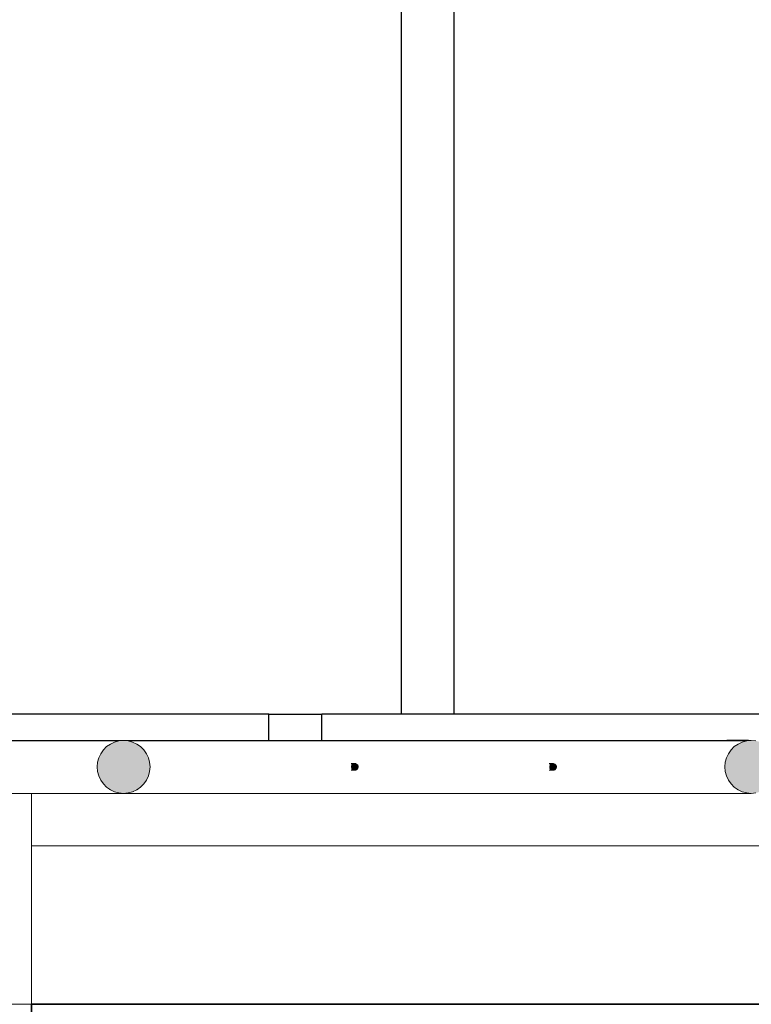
# Model space of a CAD drawing. Header units: millimetres. Extents: x -8078 to 241103, y -4319 to 602442.
# Tile 64 of 148: x 37901 to 38455, y 297044 to 297789. Entities that reach past the tile are written whole.
import ezdxf

# ---------------------------------------------------------------- set-up
doc = ezdxf.new("R2010")
doc.units = ezdxf.units.MM
doc.header["$MEASUREMENT"] = 0
doc.set_wipeout_variables(frame=1)
doc.linetypes.add('Wipeout_Contour', pattern=[1000, 0, -1000])
for name, color, linetype in [('#podkład', 252, 'Continuous'), ('- A - ocieplenie', 7, 'Continuous'), ('Konstrukcja - Stropy', 7, 'Continuous')]:
    doc.layers.add(name, color=color, linetype=linetype)

# ---------------------------------------------------------------- blocks, each defined once
blk = doc.blocks.new('qqe433333')
at = {"color": 252, "linetype": 'Wipeout_Contour', "lineweight": 0, "ltscale": 1875116.039601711}
blk.add_wipeout([(-800.89, 683189.1), (-800.89, 684389.1), (-1162.6, 684389.1), (-1162.6, 683189.1)], dxfattribs=at)
at = {"color": 252, "linetype": 'Wipeout_Contour', "lineweight": 0, "ltscale": 1875453.533210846}
blk.add_wipeout([(-1240.66, 683151.6), (-1241.09, 683151.57), (-1238.25, 683151.57), (-1237.82, 683151.6)], dxfattribs=at)
at = {"color": 252, "linetype": 'Wipeout_Contour', "lineweight": 0, "ltscale": 1874873.689561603}
blk.add_wipeout([(-1091.09, 683151.57), (-1088.25, 683151.57), (-1087.82, 683151.6), (-1090.66, 683151.6)], dxfattribs=at)
at = {"color": 252, "linetype": 'Wipeout_Contour', "lineweight": 0, "ltscale": 1876675.031358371}
blk.add_wipeout([(-1482.6, 682969.49), (-1482.6, 683129.1), (-1682.6, 683129.1), (-1682.6, 682969.49)], dxfattribs=at).dxf.layer = 'Konstrukcja - Stropy'
at = {"color": 252, "linetype": 'Wipeout_Contour', "lineweight": 0, "ltscale": 1874953.685618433}
blk.add_wipeout([(-802.6, 682969.49), (-802.6, 683089.49), (-1482.6, 683089.49), (-1482.6, 682969.49)], dxfattribs=at).dxf.layer = '- A - ocieplenie'
at = {"color": 252, "linetype": 'Wipeout_Contour', "lineweight": 0, "ltscale": 1874873.41315544}
blk.add_wipeout([(-1262.92, 683169.1), (-901.21, 683169.1), (-901.21, 683189.1), (-1262.92, 683189.1)], dxfattribs=at)
at = {"color": 252, "linetype": 'Wipeout_Contour', "lineweight": 0, "ltscale": 1875455.108311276}
blk.add_wipeout([(-1241.52, 683151.45), (-1238.68, 683151.45), (-1238.25, 683151.57), (-1241.09, 683151.57)], dxfattribs=at)
at = {"color": 252, "linetype": 'Wipeout_Contour', "lineweight": 0, "ltscale": 1874875.264395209}
blk.add_wipeout([(-1091.52, 683151.45), (-1088.68, 683151.45), (-1088.25, 683151.57), (-1091.09, 683151.57)], dxfattribs=at)
at = {"layer": '- A - ocieplenie', "color": 252, "linetype": 'Continuous', "lineweight": 20, "ltscale": 100}
blk.add_line((-1482.6, 683089.49), (-802.6, 683089.49), dxfattribs=at)
at = {"layer": '- A - ocieplenie', "color": 252, "linetype": 'Continuous', "lineweight": 35, "ltscale": 100}
for q in [(-1482.6, 682769.49), (-802.6, 682969.49)]:
    blk.add_line((-1482.6, 682969.49), q, dxfattribs=at)
at = {"layer": 'Konstrukcja - Stropy', "color": 252, "linetype": 'Continuous', "lineweight": 13, "ltscale": 100}
blk.add_line((-1682.6, 682969.49), (-1482.6, 682969.49), dxfattribs=at)
at = {"color": 252, "linetype": 'Wipeout_Contour', "lineweight": 0, "ltscale": 1876858.275896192}
blk.add_wipeout([(-1662.6, 683189.1), (-1202.6, 683189.1), (-1202.6, 684389.1), (-1662.6, 684389.1)], dxfattribs=at)
at = {"color": 252, "linetype": 'Wipeout_Contour', "lineweight": 0, "ltscale": 1874317.746065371}
blk.add_wipeout([(-944.2, 683168.8), (-941.29, 683168.8), (-937.82, 683169.1), (-940.74, 683169.1)], dxfattribs=at)
at = {"color": 252, "linetype": 'Wipeout_Contour', "lineweight": 0, "ltscale": 1875456.532539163}
blk.add_wipeout([(-1241.91, 683151.27), (-1239.07, 683151.27), (-1238.68, 683151.45), (-1241.52, 683151.45)], dxfattribs=at)
at = {"color": 252, "linetype": 'Wipeout_Contour', "lineweight": 0, "ltscale": 1874876.688541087}
blk.add_wipeout([(-1091.91, 683151.27), (-1089.07, 683151.27), (-1088.68, 683151.45), (-1091.52, 683151.45)], dxfattribs=at)
at = {"color": 252, "linetype": 'Wipeout_Contour', "lineweight": 0, "ltscale": 1875892.173534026}
blk.add_wipeout([(-1202.6, 683189.1), (-1162.6, 683189.1), (-1162.6, 684389.1), (-1202.6, 684389.1)], dxfattribs=at)
at = {"color": 252, "linetype": 'Wipeout_Contour', "lineweight": 0, "ltscale": 1876616.260045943}
blk.add_wipeout([(-1302.92, 683169.1), (-1302.92, 683189.1), (-1762.92, 683189.1), (-1762.92, 683169.1)], dxfattribs=at)
at = {"color": 252, "linetype": 'Wipeout_Contour', "lineweight": 0, "ltscale": 1874330.318355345}
blk.add_wipeout([(-947.56, 683167.9), (-944.66, 683167.9), (-941.29, 683168.8), (-944.2, 683168.8)], dxfattribs=at)
at = {"color": 252, "linetype": 'Wipeout_Contour', "lineweight": 0, "ltscale": 1875457.762614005}
blk.add_wipeout([(-1242.27, 683151.02), (-1239.43, 683151.02), (-1239.07, 683151.27), (-1241.91, 683151.27)], dxfattribs=at)
at = {"color": 252, "linetype": 'Wipeout_Contour', "lineweight": 0, "ltscale": 1874877.918515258}
blk.add_wipeout([(-1092.27, 683151.02), (-1089.43, 683151.02), (-1089.07, 683151.27), (-1091.91, 683151.27)], dxfattribs=at)
at = {"color": 252, "linetype": 'Continuous', "lineweight": 25, "ltscale": 100}
for p, q in [((-1202.6, 683189.1), (-1202.6, 684389.1)), ((-1162.6, 683189.1), (-1162.6, 684389.1))]:
    blk.add_line(p, q, dxfattribs=at)
at = {"color": 252, "linetype": 'Wipeout_Contour', "lineweight": 0, "ltscale": 1875649.819361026}
blk.add_wipeout([(-1302.92, 683189.1), (-1302.92, 683169.1), (-1262.92, 683169.1), (-1262.92, 683189.1)], dxfattribs=at)
at = {"color": 252, "linetype": 'Wipeout_Contour', "lineweight": 0, "ltscale": 1876153.904538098}
blk.add_wipeout([(-1419.2, 683168.8), (-1416.29, 683168.8), (-1412.82, 683169.1), (-1415.74, 683169.1)], dxfattribs=at)
at = {"color": 252, "linetype": 'Wipeout_Contour', "lineweight": 0, "ltscale": 1874341.684751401}
blk.add_wipeout([(-950.7, 683166.42), (-947.82, 683166.42), (-944.66, 683167.9), (-947.56, 683167.9)], dxfattribs=at)
at = {"color": 252, "linetype": 'Wipeout_Contour', "lineweight": 0, "ltscale": 1875458.761147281}
blk.add_wipeout([(-1242.27, 683151.02), (-1242.58, 683150.71), (-1239.74, 683150.71), (-1239.43, 683151.02)], dxfattribs=at)
at = {"color": 252, "linetype": 'Wipeout_Contour', "lineweight": 0, "ltscale": 1874878.916931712}
blk.add_wipeout([(-1092.58, 683150.71), (-1089.74, 683150.71), (-1089.43, 683151.02), (-1092.27, 683151.02)], dxfattribs=at)
at = {"color": 252, "linetype": 'Continuous', "lineweight": 25, "ltscale": 100}
for p, q in [((-1302.92, 683189.1), (-1762.92, 683189.1)), ((-1302.92, 683189.1), (-1262.92, 683189.1)), ((-901.21, 683189.1), (-1262.92, 683189.1))]:
    blk.add_line(p, q, dxfattribs=at)
at = {"color": 252, "linetype": 'Wipeout_Contour', "lineweight": 0, "ltscale": 1876166.478356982}
blk.add_wipeout([(-1419.66, 683167.9), (-1416.29, 683168.8), (-1419.2, 683168.8), (-1422.56, 683167.9)], dxfattribs=at)
at = {"color": 252, "linetype": 'Wipeout_Contour', "lineweight": 0, "ltscale": 1874351.499899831}
blk.add_wipeout([(-953.55, 683164.42), (-950.68, 683164.42), (-947.82, 683166.42), (-950.7, 683166.42)], dxfattribs=at)
at = {"color": 252, "linetype": 'Wipeout_Contour', "lineweight": 0, "ltscale": 1875459.497793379}
blk.add_wipeout([(-1242.83, 683150.35), (-1239.99, 683150.35), (-1239.74, 683150.71), (-1242.58, 683150.71)], dxfattribs=at)
at = {"color": 252, "linetype": 'Wipeout_Contour', "lineweight": 0, "ltscale": 1874879.653448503}
blk.add_wipeout([(-1092.83, 683150.35), (-1089.99, 683150.35), (-1089.74, 683150.71), (-1092.58, 683150.71)], dxfattribs=at)
at = {"color": 252, "linetype": 'Wipeout_Contour', "lineweight": 0, "ltscale": 1876177.846814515}
blk.add_wipeout([(-1425.7, 683166.42), (-1422.82, 683166.42), (-1419.66, 683167.9), (-1422.56, 683167.9)], dxfattribs=at)
at = {"color": 252, "linetype": 'Wipeout_Contour', "lineweight": 0, "ltscale": 1874359.465596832}
blk.add_wipeout([(-956, 683161.96), (-953.14, 683161.96), (-950.68, 683164.42), (-953.55, 683164.42)], dxfattribs=at)
at = {"color": 252, "linetype": 'Wipeout_Contour', "lineweight": 0, "ltscale": 1875459.95017032}
blk.add_wipeout([(-1243.01, 683149.96), (-1240.17, 683149.96), (-1239.99, 683150.35), (-1242.83, 683150.35)], dxfattribs=at)
at = {"color": 252, "linetype": 'Wipeout_Contour', "lineweight": 0, "ltscale": 1874880.105687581}
blk.add_wipeout([(-1093.01, 683149.96), (-1090.17, 683149.96), (-1089.99, 683150.35), (-1092.83, 683150.35)], dxfattribs=at)
at = {"color": 252, "linetype": 'Wipeout_Contour', "lineweight": 0, "ltscale": 1876187.664517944}
blk.add_wipeout([(-1428.55, 683164.42), (-1425.68, 683164.42), (-1422.82, 683166.42), (-1425.7, 683166.42)], dxfattribs=at)
at = {"color": 252, "linetype": 'Wipeout_Contour', "lineweight": 0, "ltscale": 1874365.339814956}
blk.add_wipeout([(-957.99, 683159.1), (-955.14, 683159.1), (-953.14, 683161.96), (-956, 683161.96)], dxfattribs=at)
at = {"color": 252, "linetype": 'Wipeout_Contour', "lineweight": 0, "ltscale": 1875460.104532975}
blk.add_wipeout([(-1243.12, 683149.54), (-1240.28, 683149.54), (-1240.17, 683149.96), (-1243.01, 683149.96)], dxfattribs=at)
at = {"color": 252, "linetype": 'Wipeout_Contour', "lineweight": 0, "ltscale": 1874880.259908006}
blk.add_wipeout([(-1093.12, 683149.54), (-1090.28, 683149.54), (-1090.17, 683149.96), (-1093.01, 683149.96)], dxfattribs=at)
at = {"color": 252, "linetype": 'Wipeout_Contour', "lineweight": 0, "ltscale": 1876195.633177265}
blk.add_wipeout([(-1431, 683161.96), (-1428.14, 683161.96), (-1425.68, 683164.42), (-1428.55, 683164.42)], dxfattribs=at)
at = {"color": 252, "linetype": 'Wipeout_Contour', "lineweight": 0, "ltscale": 1874368.944051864}
blk.add_wipeout([(-959.46, 683155.94), (-956.61, 683155.94), (-955.14, 683159.1), (-957.99, 683159.1)], dxfattribs=at)
at = {"color": 252, "linetype": 'Wipeout_Contour', "lineweight": 0, "ltscale": 1875459.956191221}
blk.add_wipeout([(-1243.16, 683149.1), (-1240.32, 683149.1), (-1240.28, 683149.54), (-1243.12, 683149.54)], dxfattribs=at)
at = {"color": 252, "linetype": 'Wipeout_Contour', "lineweight": 0, "ltscale": 1874880.111423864}
blk.add_wipeout([(-1093.12, 683149.54), (-1093.16, 683149.1), (-1090.32, 683149.1), (-1090.28, 683149.54)], dxfattribs=at)
at = {"color": 252, "linetype": 'Wipeout_Contour', "lineweight": 0, "ltscale": 1876201.510662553}
blk.add_wipeout([(-1432.99, 683159.1), (-1430.14, 683159.1), (-1428.14, 683161.96), (-1431, 683161.96)], dxfattribs=at)
at = {"color": 252, "linetype": 'Wipeout_Contour', "lineweight": 0, "ltscale": 1874370.168768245}
blk.add_wipeout([(-960.36, 683152.58), (-957.52, 683152.58), (-956.61, 683155.94), (-959.46, 683155.94)], dxfattribs=at)
at = {"color": 252, "linetype": 'Wipeout_Contour', "lineweight": 0, "ltscale": 1875459.509988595}
blk.add_wipeout([(-1243.12, 683148.67), (-1240.28, 683148.67), (-1240.32, 683149.1), (-1243.16, 683149.1)], dxfattribs=at)
at = {"color": 252, "linetype": 'Wipeout_Contour', "lineweight": 0, "ltscale": 1874879.665062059}
blk.add_wipeout([(-1090.28, 683148.67), (-1090.32, 683149.1), (-1093.16, 683149.1), (-1093.12, 683148.67)], dxfattribs=at)
at = {"color": 252, "linetype": 'Wipeout_Contour', "lineweight": 0, "ltscale": 1876205.11839667}
blk.add_wipeout([(-1434.46, 683155.94), (-1431.61, 683155.94), (-1430.14, 683159.1), (-1432.99, 683159.1)], dxfattribs=at)
at = {"color": 252, "linetype": 'Wipeout_Contour', "lineweight": 0, "ltscale": 1874368.976681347}
blk.add_wipeout([(-960.36, 683152.58), (-960.66, 683149.1), (-957.82, 683149.1), (-957.52, 683152.58)], dxfattribs=at)
at = {"color": 252, "linetype": 'Wipeout_Contour', "lineweight": 0, "ltscale": 1875458.779435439}
blk.add_wipeout([(-1243.01, 683148.25), (-1240.17, 683148.25), (-1240.28, 683148.67), (-1243.12, 683148.67)], dxfattribs=at)
at = {"color": 252, "linetype": 'Wipeout_Contour', "lineweight": 0, "ltscale": 1874878.934400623}
blk.add_wipeout([(-1093.01, 683148.25), (-1090.17, 683148.25), (-1090.28, 683148.67), (-1093.12, 683148.67)], dxfattribs=at)
at = {"color": 252, "linetype": 'Wipeout_Contour', "lineweight": 0, "ltscale": 1876206.346716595}
blk.add_wipeout([(-1435.36, 683152.58), (-1432.52, 683152.58), (-1431.61, 683155.94), (-1434.46, 683155.94)], dxfattribs=at)
at = {"color": 252, "linetype": 'Wipeout_Contour', "lineweight": 0, "ltscale": 1875457.78640016}
blk.add_wipeout([(-1242.83, 683147.85), (-1239.99, 683147.85), (-1240.17, 683148.25), (-1243.01, 683148.25)], dxfattribs=at)
at = {"color": 252, "linetype": 'Wipeout_Contour', "lineweight": 0, "ltscale": 1874877.94124722}
blk.add_wipeout([(-1093.01, 683148.25), (-1092.83, 683147.85), (-1089.99, 683147.85), (-1090.17, 683148.25)], dxfattribs=at)
at = {"color": 252, "linetype": 'Wipeout_Contour', "lineweight": 0, "ltscale": 1874365.404749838}
blk.add_wipeout([(-960.36, 683145.63), (-957.52, 683145.63), (-957.82, 683149.1), (-960.66, 683149.1)], dxfattribs=at)
at = {"color": 252, "linetype": 'Wipeout_Contour', "lineweight": 0, "ltscale": 1876205.158217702}
blk.add_wipeout([(-1435.66, 683149.1), (-1432.82, 683149.1), (-1432.52, 683152.58), (-1435.36, 683152.58)], dxfattribs=at)
at = {"color": 252, "linetype": 'Wipeout_Contour', "lineweight": 0, "ltscale": 1875456.561124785}
blk.add_wipeout([(-1242.58, 683147.5), (-1239.74, 683147.5), (-1239.99, 683147.85), (-1242.83, 683147.85)], dxfattribs=at)
at = {"color": 252, "linetype": 'Wipeout_Contour', "lineweight": 0, "ltscale": 1874876.715871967}
blk.add_wipeout([(-1089.74, 683147.5), (-1089.99, 683147.85), (-1092.83, 683147.85), (-1092.58, 683147.5)], dxfattribs=at)
at = {"color": 252, "linetype": 'Wipeout_Contour', "lineweight": 0, "ltscale": 1874359.561550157}
blk.add_wipeout([(-959.46, 683142.26), (-956.61, 683142.26), (-957.52, 683145.63), (-960.36, 683145.63)], dxfattribs=at)
at = {"color": 252, "linetype": 'Wipeout_Contour', "lineweight": 0, "ltscale": 1876201.589803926}
blk.add_wipeout([(-1435.36, 683145.63), (-1432.52, 683145.63), (-1432.82, 683149.1), (-1435.66, 683149.1)], dxfattribs=at)
at = {"color": 252, "linetype": 'Wipeout_Contour', "lineweight": 0, "ltscale": 1875455.140843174}
blk.add_wipeout([(-1242.58, 683147.5), (-1242.27, 683147.19), (-1239.43, 683147.19), (-1239.74, 683147.5)], dxfattribs=at)
at = {"color": 252, "linetype": 'Wipeout_Contour', "lineweight": 0, "ltscale": 1874875.295507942}
blk.add_wipeout([(-1092.58, 683147.5), (-1092.27, 683147.19), (-1089.43, 683147.19), (-1089.74, 683147.5)], dxfattribs=at)
at = {"color": 252, "linetype": 'Wipeout_Contour', "lineweight": 0, "ltscale": 1874351.623790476}
blk.add_wipeout([(-959.46, 683142.26), (-957.99, 683139.1), (-955.14, 683139.1), (-956.61, 683142.26)], dxfattribs=at)
at = {"color": 252, "linetype": 'Wipeout_Contour', "lineweight": 0, "ltscale": 1876195.74988223}
blk.add_wipeout([(-1434.46, 683142.26), (-1431.61, 683142.26), (-1432.52, 683145.63), (-1435.36, 683145.63)], dxfattribs=at)
at = {"color": 252, "linetype": 'Wipeout_Contour', "lineweight": 0, "ltscale": 1875453.568625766}
blk.add_wipeout([(-1242.27, 683147.19), (-1241.91, 683146.94), (-1239.07, 683146.94), (-1239.43, 683147.19)], dxfattribs=at)
at = {"color": 252, "linetype": 'Wipeout_Contour', "lineweight": 0, "ltscale": 1874873.723233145}
blk.add_wipeout([(-1091.91, 683146.94), (-1089.07, 683146.94), (-1089.43, 683147.19), (-1092.27, 683147.19)], dxfattribs=at)
at = {"color": 252, "linetype": 'Wipeout_Contour', "lineweight": 0, "ltscale": 1874341.832713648}
blk.add_wipeout([(-956, 683136.25), (-953.14, 683136.25), (-955.14, 683139.1), (-957.99, 683139.1)], dxfattribs=at)
at = {"color": 252, "linetype": 'Wipeout_Contour', "lineweight": 0, "ltscale": 1876187.815082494}
blk.add_wipeout([(-1432.99, 683139.1), (-1430.14, 683139.1), (-1431.61, 683142.26), (-1434.46, 683142.26)], dxfattribs=at)
at = {"color": 252, "linetype": 'Wipeout_Contour', "lineweight": 0, "ltscale": 1875451.892316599}
blk.add_wipeout([(-1241.52, 683146.75), (-1238.68, 683146.75), (-1239.07, 683146.94), (-1241.91, 683146.94)], dxfattribs=at)
at = {"color": 252, "linetype": 'Wipeout_Contour', "lineweight": 0, "ltscale": 1874872.046883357}
blk.add_wipeout([(-1091.52, 683146.75), (-1088.68, 683146.75), (-1089.07, 683146.94), (-1091.91, 683146.94)], dxfattribs=at)
at = {"color": 252, "linetype": 'Wipeout_Contour', "lineweight": 0, "ltscale": 1874330.485844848}
blk.add_wipeout([(-953.55, 683133.78), (-950.68, 683133.78), (-953.14, 683136.25), (-956, 683136.25)], dxfattribs=at)
at = {"color": 252, "linetype": 'Wipeout_Contour', "lineweight": 0, "ltscale": 1875450.162818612}
blk.add_wipeout([(-1241.09, 683146.64), (-1238.25, 683146.64), (-1238.68, 683146.75), (-1241.52, 683146.75)], dxfattribs=at)
at = {"color": 252, "linetype": 'Wipeout_Contour', "lineweight": 0, "ltscale": 1874870.317372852}
blk.add_wipeout([(-1091.09, 683146.64), (-1088.25, 683146.64), (-1088.68, 683146.75), (-1091.52, 683146.75)], dxfattribs=at)
at = {"color": 252, "linetype": 'Wipeout_Contour', "lineweight": 0, "ltscale": 1876178.026568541}
blk.add_wipeout([(-1431, 683136.25), (-1428.14, 683136.25), (-1430.14, 683139.1), (-1432.99, 683139.1)], dxfattribs=at)
at = {"color": 252, "linetype": 'Wipeout_Contour', "lineweight": 0, "ltscale": 1874317.927946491}
blk.add_wipeout([(-950.7, 683131.78), (-947.82, 683131.78), (-950.68, 683133.78), (-953.55, 683133.78)], dxfattribs=at)
at = {"color": 252, "linetype": 'Wipeout_Contour', "lineweight": 0, "ltscale": 1875448.432689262}
blk.add_wipeout([(-1241.09, 683146.64), (-1240.66, 683146.6), (-1237.82, 683146.6), (-1238.25, 683146.64)], dxfattribs=at)
at = {"color": 252, "linetype": 'Wipeout_Contour', "lineweight": 0, "ltscale": 1874868.587255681}
blk.add_wipeout([(-1091.09, 683146.64), (-1090.66, 683146.6), (-1087.82, 683146.6), (-1088.25, 683146.64)], dxfattribs=at)
at = {"color": 252, "linetype": 'Wipeout_Contour', "lineweight": 0, "ltscale": 1876166.681778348}
blk.add_wipeout([(-1428.55, 683133.78), (-1425.68, 683133.78), (-1428.14, 683136.25), (-1431, 683136.25)], dxfattribs=at)
at = {"color": 252, "linetype": 'Wipeout_Contour', "lineweight": 0, "ltscale": 1874304.540594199}
blk.add_wipeout([(-947.56, 683130.31), (-944.66, 683130.31), (-947.82, 683131.78), (-950.7, 683131.78)], dxfattribs=at)
at = {"linetype": 'Continuous', "lineweight": 0}
for points in [[(-1237.82, 683146.6), (-1237.39, 683146.64), (-1236.96, 683146.75), (-1236.57, 683146.94), (-1236.21, 683147.19), (-1235.9, 683147.5), (-1235.65, 683147.85), (-1235.47, 683148.25), (-1235.36, 683148.67), (-1235.32, 683149.1), (-1235.36, 683149.54), (-1235.47, 683149.96), (-1235.65, 683150.35), (-1235.9, 683150.71), (-1236.21, 683151.02), (-1236.57, 683151.27), (-1236.96, 683151.45), (-1237.39, 683151.57), (-1237.82, 683151.6), (-1238.25, 683151.57), (-1238.68, 683151.45), (-1239.07, 683151.27), (-1239.43, 683151.02), (-1239.74, 683150.71), (-1239.99, 683150.35), (-1240.17, 683149.96), (-1240.28, 683149.54), (-1240.32, 683149.1), (-1240.28, 683148.67), (-1240.17, 683148.25), (-1239.99, 683147.85), (-1239.74, 683147.5), (-1239.43, 683147.19), (-1239.07, 683146.94), (-1238.68, 683146.75), (-1238.25, 683146.64)], [(-1087.82, 683146.6), (-1087.39, 683146.64), (-1086.96, 683146.75), (-1086.57, 683146.94), (-1086.21, 683147.19), (-1085.9, 683147.5), (-1085.65, 683147.85), (-1085.47, 683148.25), (-1085.36, 683148.67), (-1085.32, 683149.1), (-1085.36, 683149.54), (-1085.47, 683149.96), (-1085.65, 683150.35), (-1085.9, 683150.71), (-1086.21, 683151.02), (-1086.57, 683151.27), (-1086.96, 683151.45), (-1087.39, 683151.57), (-1087.82, 683151.6), (-1088.25, 683151.57), (-1088.68, 683151.45), (-1089.07, 683151.27), (-1089.43, 683151.02), (-1089.74, 683150.71), (-1089.99, 683150.35), (-1090.17, 683149.96), (-1090.28, 683149.54), (-1090.32, 683149.1), (-1090.28, 683148.67), (-1090.17, 683148.25), (-1089.99, 683147.85), (-1089.74, 683147.5), (-1089.43, 683147.19), (-1089.07, 683146.94), (-1088.68, 683146.75), (-1088.25, 683146.64)]]:
    blk.add_hatch(color=252, dxfattribs=at).paths.add_polyline_path(points)
at = {"color": 252, "linetype": 'Wipeout_Contour', "lineweight": 0, "ltscale": 1876154.125420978}
blk.add_wipeout([(-1425.7, 683131.78), (-1422.82, 683131.78), (-1425.68, 683133.78), (-1428.55, 683133.78)], dxfattribs=at)
at = {"color": 252, "linetype": 'Wipeout_Contour', "lineweight": 0, "ltscale": 1874290.73054946}
blk.add_wipeout([(-944.2, 683129.41), (-941.29, 683129.41), (-944.66, 683130.31), (-947.56, 683130.31)], dxfattribs=at)
at = {"color": 252, "linetype": 'Wipeout_Contour', "lineweight": 0, "ltscale": 1876140.739015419}
blk.add_wipeout([(-1422.56, 683130.31), (-1419.66, 683130.31), (-1422.82, 683131.78), (-1425.7, 683131.78)], dxfattribs=at)
at = {"color": 252, "linetype": 'Wipeout_Contour', "lineweight": 0, "ltscale": 1874276.917426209}
blk.add_wipeout([(-940.74, 683129.1), (-937.82, 683129.1), (-941.29, 683129.41), (-944.2, 683129.41)], dxfattribs=at)
at = {"linetype": 'Continuous', "lineweight": 0}
blk.add_hatch(color=252, dxfattribs=at).paths.add_polyline_path([(-937.82, 683129.1), (-934.35, 683129.41), (-930.98, 683130.31), (-927.82, 683131.78), (-924.96, 683133.78), (-922.5, 683136.25), (-920.5, 683139.1), (-919.03, 683142.26), (-918.12, 683145.63), (-917.82, 683149.1), (-918.12, 683152.58), (-919.03, 683155.94), (-920.5, 683159.1), (-922.5, 683161.96), (-924.96, 683164.42), (-927.82, 683166.42), (-930.98, 683167.9), (-934.35, 683168.8), (-937.82, 683169.1), (-941.29, 683168.8), (-944.66, 683167.9), (-947.82, 683166.42), (-950.68, 683164.42), (-953.14, 683161.96), (-955.14, 683159.1), (-956.61, 683155.94), (-957.52, 683152.58), (-957.82, 683149.1), (-957.52, 683145.63), (-956.61, 683142.26), (-955.14, 683139.1), (-953.14, 683136.25), (-950.68, 683133.78), (-947.82, 683131.78), (-944.66, 683130.31), (-941.29, 683129.41)])
at = {"color": 252, "linetype": 'Wipeout_Contour', "lineweight": 0, "ltscale": 1876126.92929626}
blk.add_wipeout([(-1422.56, 683130.31), (-1419.2, 683129.41), (-1416.29, 683129.41), (-1419.66, 683130.31)], dxfattribs=at)
at = {"color": 252, "linetype": 'Wipeout_Contour', "lineweight": 0, "ltscale": 1874017.745970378}
blk.add_wipeout([(-790.73, 683168.8), (-790.74, 683169.1), (-937.82, 683169.1), (-934.35, 683168.8)], dxfattribs=at)
at = {"color": 252, "linetype": 'Wipeout_Contour', "lineweight": 0, "ltscale": 1876113.115856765}
blk.add_wipeout([(-1415.74, 683129.1), (-1412.82, 683129.1), (-1416.29, 683129.41), (-1419.2, 683129.41)], dxfattribs=at)
at = {"linetype": 'Continuous', "lineweight": 0}
blk.add_hatch(color=252, dxfattribs=at).paths.add_polyline_path([(-1412.82, 683129.1), (-1409.35, 683129.41), (-1405.98, 683130.31), (-1402.82, 683131.78), (-1399.96, 683133.78), (-1397.5, 683136.25), (-1395.5, 683139.1), (-1394.03, 683142.26), (-1393.12, 683145.63), (-1392.82, 683149.1), (-1393.12, 683152.58), (-1394.03, 683155.94), (-1395.5, 683159.1), (-1397.5, 683161.96), (-1399.96, 683164.42), (-1402.82, 683166.42), (-1405.98, 683167.9), (-1409.35, 683168.8), (-1412.82, 683169.1), (-1416.29, 683168.8), (-1419.66, 683167.9), (-1422.82, 683166.42), (-1425.68, 683164.42), (-1428.14, 683161.96), (-1430.14, 683159.1), (-1431.61, 683155.94), (-1432.52, 683152.58), (-1432.82, 683149.1), (-1432.52, 683145.63), (-1431.61, 683142.26), (-1430.14, 683139.1), (-1428.14, 683136.25), (-1425.68, 683133.78), (-1422.82, 683131.78), (-1419.66, 683130.31), (-1416.29, 683129.41)])
at = {"color": 252, "linetype": 'Wipeout_Contour', "lineweight": 0, "ltscale": 1875188.300963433}
blk.add_wipeout([(-1409.35, 683129.41), (-1412.82, 683129.1), (-940.74, 683129.1), (-944.2, 683129.41)], dxfattribs=at)
at = {"color": 252, "linetype": 'Wipeout_Contour', "lineweight": 0, "ltscale": 1876985.901354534}
blk.add_wipeout([(-1867.82, 683129.1), (-1415.74, 683129.1), (-1419.2, 683129.41), (-1864.35, 683129.41)], dxfattribs=at)
at = {"color": 252, "linetype": 'Wipeout_Contour', "lineweight": 0, "ltscale": 1875188.892295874}
blk.add_wipeout([(-1405.98, 683130.31), (-1409.35, 683129.41), (-944.2, 683129.41), (-947.56, 683130.31)], dxfattribs=at)
at = {"color": 252, "linetype": 'Wipeout_Contour', "lineweight": 0, "ltscale": 1873976.910789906}
blk.add_wipeout([(-937.82, 683129.1), (-790.74, 683129.1), (-790.73, 683129.41), (-934.35, 683129.41)], dxfattribs=at)
at = {"color": 252, "linetype": 'Continuous', "lineweight": 13, "ltscale": 100}
blk.add_line((-940.74, 683129.1), (-937.82, 683129.1), dxfattribs=at)
at = {"color": 252, "linetype": 'Wipeout_Contour', "lineweight": 0, "ltscale": 1876986.492067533}
blk.add_wipeout([(-1864.35, 683129.41), (-1419.2, 683129.41), (-1422.56, 683130.31), (-1860.98, 683130.31)], dxfattribs=at)
at = {"color": 252, "linetype": 'Wipeout_Contour', "lineweight": 0, "ltscale": 1875190.086018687}
blk.add_wipeout([(-1405.98, 683130.31), (-947.56, 683130.31), (-950.7, 683131.78), (-1402.82, 683131.78)], dxfattribs=at)
at = {"color": 252, "linetype": 'Continuous', "lineweight": 13, "ltscale": 100}
blk.add_line((-1415.74, 683129.1), (-1412.82, 683129.1), dxfattribs=at)
at = {"color": 252, "linetype": 'Wipeout_Contour', "lineweight": 0, "ltscale": 1876987.684653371}
blk.add_wipeout([(-1422.56, 683130.31), (-1425.7, 683131.78), (-1857.82, 683131.78), (-1860.98, 683130.31)], dxfattribs=at)
at = {"color": 252, "linetype": 'Wipeout_Contour', "lineweight": 0, "ltscale": 1875191.845851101}
blk.add_wipeout([(-950.7, 683131.78), (-953.55, 683133.78), (-1399.96, 683133.78), (-1402.82, 683131.78)], dxfattribs=at)
at = {"color": 252, "linetype": 'Continuous', "lineweight": 13, "ltscale": 100}
blk.add_line((-940.74, 683129.1), (-1412.82, 683129.1), dxfattribs=at)
at = {"color": 252, "linetype": 'Wipeout_Contour', "lineweight": 0, "ltscale": 1875194.118313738}
blk.add_wipeout([(-1399.96, 683133.78), (-953.55, 683133.78), (-956, 683136.25), (-1397.5, 683136.25)], dxfattribs=at)
at = {"color": 252, "linetype": 'Wipeout_Contour', "lineweight": 0, "ltscale": 1876989.442802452}
blk.add_wipeout([(-1857.82, 683131.78), (-1425.7, 683131.78), (-1428.55, 683133.78), (-1854.96, 683133.78)], dxfattribs=at)
at = {"color": 252, "linetype": 'Continuous', "lineweight": 13, "ltscale": 100}
blk.add_line((-1415.74, 683129.1), (-1867.82, 683129.1), dxfattribs=at)
at = {"layer": 'Konstrukcja - Stropy', "color": 252, "linetype": 'Continuous', "lineweight": 13, "ltscale": 100}
blk.add_line((-1482.6, 682969.49), (-1482.6, 683129.1), dxfattribs=at)
at = {"color": 252, "linetype": 'Wipeout_Contour', "lineweight": 0, "ltscale": 1876991.71309708}
blk.add_wipeout([(-1852.5, 683136.25), (-1854.96, 683133.78), (-1428.55, 683133.78), (-1431, 683136.25)], dxfattribs=at)
at = {"color": 252, "linetype": 'Wipeout_Contour', "lineweight": 0, "ltscale": 1875196.834466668}
blk.add_wipeout([(-1395.5, 683139.1), (-1397.5, 683136.25), (-956, 683136.25), (-957.99, 683139.1)], dxfattribs=at)
at = {"color": 252, "linetype": 'Wipeout_Contour', "lineweight": 0, "ltscale": 1875199.911756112}
blk.add_wipeout([(-1394.03, 683142.26), (-1395.5, 683139.1), (-957.99, 683139.1), (-959.46, 683142.26)], dxfattribs=at)
at = {"color": 252, "linetype": 'Wipeout_Contour', "lineweight": 0, "ltscale": 1876994.426625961}
blk.add_wipeout([(-1431, 683136.25), (-1432.99, 683139.1), (-1850.5, 683139.1), (-1852.5, 683136.25)], dxfattribs=at)
at = {"color": 252, "linetype": 'Wipeout_Contour', "lineweight": 0, "ltscale": 1876997.500934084}
blk.add_wipeout([(-1849.03, 683142.26), (-1850.5, 683139.1), (-1432.99, 683139.1), (-1434.46, 683142.26)], dxfattribs=at)
at = {"color": 252, "linetype": 'Wipeout_Contour', "lineweight": 0, "ltscale": 1875203.25662026}
blk.add_wipeout([(-1394.03, 683142.26), (-959.46, 683142.26), (-960.36, 683145.63), (-1393.12, 683145.63)], dxfattribs=at)
at = {"color": 252, "linetype": 'Wipeout_Contour', "lineweight": 0, "ltscale": 1877000.842616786}
blk.add_wipeout([(-1849.03, 683142.26), (-1434.46, 683142.26), (-1435.36, 683145.63), (-1848.12, 683145.63)], dxfattribs=at)
at = {"color": 252, "linetype": 'Wipeout_Contour', "lineweight": 0, "ltscale": 20626791.34488181}
blk.add_wipeout([(-1393.12, 683145.63), (-960.36, 683145.63), (-960.66, 683149.1), (-1085.32, 683149.1), (-1085.36, 683148.67), (-1085.47, 683148.25), (-1085.65, 683147.85), (-1085.9, 683147.5), (-1086.21, 683147.19), (-1086.57, 683146.94), (-1086.96, 683146.75), (-1087.39, 683146.64), (-1087.82, 683146.6), (-1090.66, 683146.6), (-1091.09, 683146.64), (-1091.52, 683146.75), (-1091.91, 683146.94), (-1092.27, 683147.19), (-1092.58, 683147.5), (-1092.83, 683147.85), (-1093.01, 683148.25), (-1093.12, 683148.67), (-1093.16, 683149.1), (-1235.32, 683149.1), (-1235.36, 683148.67), (-1235.47, 683148.25), (-1235.65, 683147.85), (-1235.9, 683147.5), (-1236.21, 683147.19), (-1236.57, 683146.94), (-1236.96, 683146.75), (-1237.39, 683146.64), (-1237.82, 683146.6), (-1240.66, 683146.6), (-1241.09, 683146.64), (-1241.52, 683146.75), (-1241.91, 683146.94), (-1242.27, 683147.19), (-1242.58, 683147.5), (-1242.83, 683147.85), (-1243.01, 683148.25), (-1243.12, 683148.67), (-1243.16, 683149.1), (-1392.82, 683149.1)], dxfattribs=at)
at = {"color": 252, "linetype": 'Wipeout_Contour', "lineweight": 0, "ltscale": 20626827.94417227}
blk.add_wipeout([(-1392.82, 683149.1), (-1243.16, 683149.1), (-1243.12, 683149.54), (-1243.01, 683149.96), (-1242.83, 683150.35), (-1242.58, 683150.71), (-1242.27, 683151.02), (-1241.91, 683151.27), (-1241.52, 683151.45), (-1241.09, 683151.57), (-1240.66, 683151.6), (-1237.82, 683151.6), (-1237.39, 683151.57), (-1236.96, 683151.45), (-1236.57, 683151.27), (-1236.21, 683151.02), (-1235.9, 683150.71), (-1235.65, 683150.35), (-1235.47, 683149.96), (-1235.36, 683149.54), (-1235.32, 683149.1), (-1093.16, 683149.1), (-1093.12, 683149.54), (-1093.01, 683149.96), (-1092.83, 683150.35), (-1092.58, 683150.71), (-1092.27, 683151.02), (-1091.91, 683151.27), (-1091.52, 683151.45), (-1091.09, 683151.57), (-1090.66, 683151.6), (-1087.82, 683151.6), (-1087.39, 683151.57), (-1086.96, 683151.45), (-1086.57, 683151.27), (-1086.21, 683151.02), (-1085.9, 683150.71), (-1085.65, 683150.35), (-1085.47, 683149.96), (-1085.36, 683149.54), (-1085.32, 683149.1), (-960.66, 683149.1), (-960.36, 683152.58), (-1393.12, 683152.58)], dxfattribs=at)
at = {"color": 252, "linetype": 'Wipeout_Contour', "lineweight": 0, "ltscale": 20647148.82078253}
blk.add_wipeout([(-1848.12, 683145.63), (-1435.36, 683145.63), (-1435.66, 683149.1), (-1565.32, 683149.1), (-1565.36, 683148.67), (-1565.47, 683148.25), (-1565.65, 683147.85), (-1565.9, 683147.5), (-1566.21, 683147.19), (-1566.57, 683146.94), (-1566.96, 683146.75), (-1567.39, 683146.64), (-1567.82, 683146.6), (-1570.66, 683146.6), (-1571.09, 683146.64), (-1571.52, 683146.75), (-1571.91, 683146.94), (-1572.27, 683147.19), (-1572.58, 683147.5), (-1572.83, 683147.85), (-1573.01, 683148.25), (-1573.12, 683148.67), (-1573.16, 683149.1), (-1715.47, 683149.1), (-1715.5, 683148.67), (-1715.62, 683148.25), (-1715.8, 683147.85), (-1716.05, 683147.5), (-1716.36, 683147.19), (-1716.72, 683146.94), (-1717.11, 683146.75), (-1717.53, 683146.64), (-1717.97, 683146.6), (-1720.81, 683146.6), (-1721.24, 683146.64), (-1721.66, 683146.75), (-1722.06, 683146.94), (-1722.41, 683147.19), (-1722.72, 683147.5), (-1722.97, 683147.85), (-1723.16, 683148.25), (-1723.27, 683148.67), (-1723.31, 683149.1), (-1847.82, 683149.1)], dxfattribs=at)
at = {"color": 252, "linetype": 'Continuous', "lineweight": 13, "ltscale": 100}
for p, q in [((-1240.66, 683146.6), (-1237.82, 683146.6)), ((-1090.66, 683146.6), (-1087.82, 683146.6))]:
    blk.add_line(p, q, dxfattribs=at)
at = {"color": 252, "linetype": 'Wipeout_Contour', "lineweight": 0, "ltscale": 20647185.38371629}
blk.add_wipeout([(-1715.47, 683149.1), (-1573.16, 683149.1), (-1573.12, 683149.54), (-1573.01, 683149.96), (-1572.83, 683150.35), (-1572.58, 683150.71), (-1572.27, 683151.02), (-1571.91, 683151.27), (-1571.52, 683151.45), (-1571.09, 683151.57), (-1570.66, 683151.6), (-1567.82, 683151.6), (-1567.39, 683151.57), (-1566.96, 683151.45), (-1566.57, 683151.27), (-1566.21, 683151.02), (-1565.9, 683150.71), (-1565.65, 683150.35), (-1565.47, 683149.96), (-1565.36, 683149.54), (-1565.32, 683149.1), (-1435.66, 683149.1), (-1435.36, 683152.58), (-1848.12, 683152.58), (-1847.82, 683149.1), (-1723.31, 683149.1), (-1723.27, 683149.54), (-1723.16, 683149.96), (-1722.97, 683150.35), (-1722.72, 683150.71), (-1722.41, 683151.02), (-1722.06, 683151.27), (-1721.66, 683151.45), (-1721.24, 683151.57), (-1720.81, 683151.6), (-1717.97, 683151.6), (-1717.53, 683151.57), (-1717.11, 683151.45), (-1716.72, 683151.27), (-1716.36, 683151.02), (-1716.05, 683150.71), (-1715.8, 683150.35), (-1715.62, 683149.96), (-1715.5, 683149.54)], dxfattribs=at)
at = {"color": 252, "linetype": 'Wipeout_Contour', "lineweight": 0, "ltscale": 1875213.859076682}
blk.add_wipeout([(-1394.03, 683155.94), (-1393.12, 683152.58), (-960.36, 683152.58), (-959.46, 683155.94)], dxfattribs=at)
at = {"color": 252, "linetype": 'Continuous', "lineweight": 13, "ltscale": 100}
for p, q in [((-1240.66, 683151.6), (-1237.82, 683151.6)), ((-1090.66, 683151.6), (-1087.82, 683151.6))]:
    blk.add_line(p, q, dxfattribs=at)
at = {"color": 252, "linetype": 'Continuous', "lineweight": 13, "ltscale": 100, "flags": 128}
for points in [[(-1237.82, 683146.6), (-1237.39, 683146.64), (-1236.96, 683146.75), (-1236.57, 683146.94), (-1236.21, 683147.19), (-1235.9, 683147.5), (-1235.65, 683147.85), (-1235.47, 683148.25), (-1235.36, 683148.67), (-1235.32, 683149.1), (-1235.36, 683149.54), (-1235.47, 683149.96), (-1235.65, 683150.35), (-1235.9, 683150.71), (-1236.21, 683151.02), (-1236.57, 683151.27), (-1236.96, 683151.45), (-1237.39, 683151.57), (-1237.82, 683151.6), (-1238.25, 683151.57), (-1238.68, 683151.45), (-1239.07, 683151.27), (-1239.43, 683151.02), (-1239.74, 683150.71), (-1239.99, 683150.35), (-1240.17, 683149.96), (-1240.28, 683149.54), (-1240.32, 683149.1), (-1240.28, 683148.67), (-1240.17, 683148.25), (-1239.99, 683147.85), (-1239.74, 683147.5), (-1239.43, 683147.19), (-1239.07, 683146.94), (-1238.68, 683146.75), (-1238.25, 683146.64)], [(-1087.39, 683146.64), (-1086.96, 683146.75), (-1086.57, 683146.94), (-1086.21, 683147.19), (-1085.9, 683147.5), (-1085.65, 683147.85), (-1085.47, 683148.25), (-1085.36, 683148.67), (-1085.32, 683149.1), (-1085.36, 683149.54), (-1085.47, 683149.96), (-1085.65, 683150.35), (-1085.9, 683150.71), (-1086.21, 683151.02), (-1086.57, 683151.27), (-1086.96, 683151.45), (-1087.39, 683151.57), (-1087.82, 683151.6), (-1088.25, 683151.57), (-1088.68, 683151.45), (-1089.07, 683151.27), (-1089.43, 683151.02), (-1089.74, 683150.71), (-1089.99, 683150.35), (-1090.17, 683149.96), (-1090.28, 683149.54), (-1090.32, 683149.1), (-1090.28, 683148.67), (-1090.17, 683148.25), (-1089.99, 683147.85), (-1089.74, 683147.5), (-1089.43, 683147.19), (-1089.07, 683146.94), (-1088.68, 683146.75), (-1088.25, 683146.64), (-1087.82, 683146.6)]]:
    blk.add_lwpolyline(points, close=True, dxfattribs=at)
at = {"color": 252, "linetype": 'Wipeout_Contour', "lineweight": 0, "ltscale": 1875217.224164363}
blk.add_wipeout([(-1394.03, 683155.94), (-959.46, 683155.94), (-957.99, 683159.1), (-1395.5, 683159.1)], dxfattribs=at)
at = {"color": 252, "linetype": 'Wipeout_Contour', "lineweight": 0, "ltscale": 1877011.434918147}
blk.add_wipeout([(-1848.12, 683152.58), (-1435.36, 683152.58), (-1434.46, 683155.94), (-1849.03, 683155.94)], dxfattribs=at)
at = {"color": 252, "linetype": 'Wipeout_Contour', "lineweight": 0, "ltscale": 1877014.79675726}
blk.add_wipeout([(-1850.5, 683159.1), (-1849.03, 683155.94), (-1434.46, 683155.94), (-1432.99, 683159.1)], dxfattribs=at)
at = {"color": 252, "linetype": 'Wipeout_Contour', "lineweight": 0, "ltscale": 1875220.330812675}
blk.add_wipeout([(-1395.5, 683159.1), (-957.99, 683159.1), (-956, 683161.96), (-1397.5, 683161.96)], dxfattribs=at)
at = {"color": 252, "linetype": 'Wipeout_Contour', "lineweight": 0, "ltscale": 1877017.900485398}
blk.add_wipeout([(-1432.99, 683159.1), (-1431, 683161.96), (-1852.5, 683161.96), (-1850.5, 683159.1)], dxfattribs=at)
at = {"color": 252, "linetype": 'Wipeout_Contour', "lineweight": 0, "ltscale": 1875223.084723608}
blk.add_wipeout([(-956, 683161.96), (-953.55, 683164.42), (-1399.96, 683164.42), (-1397.5, 683161.96)], dxfattribs=at)
at = {"color": 252, "linetype": 'Wipeout_Contour', "lineweight": 0, "ltscale": 1875225.402125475}
blk.add_wipeout([(-1399.96, 683164.42), (-953.55, 683164.42), (-950.7, 683166.42), (-1402.82, 683166.42)], dxfattribs=at)
at = {"color": 252, "linetype": 'Wipeout_Contour', "lineweight": 0, "ltscale": 1877020.651747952}
blk.add_wipeout([(-1431, 683161.96), (-1428.55, 683164.42), (-1854.96, 683164.42), (-1852.5, 683161.96)], dxfattribs=at)
at = {"color": 252, "linetype": 'Wipeout_Contour', "lineweight": 0, "ltscale": 1877022.966940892}
blk.add_wipeout([(-1854.96, 683164.42), (-1428.55, 683164.42), (-1425.7, 683166.42), (-1857.82, 683166.42)], dxfattribs=at)
at = {"color": 252, "linetype": 'Wipeout_Contour', "lineweight": 0, "ltscale": 1875227.212618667}
blk.add_wipeout([(-950.7, 683166.42), (-947.56, 683167.9), (-1405.98, 683167.9), (-1402.82, 683166.42)], dxfattribs=at)
at = {"color": 252, "linetype": 'Wipeout_Contour', "lineweight": 0, "ltscale": 1877024.775691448}
blk.add_wipeout([(-1857.82, 683166.42), (-1425.7, 683166.42), (-1422.56, 683167.9), (-1860.98, 683167.9)], dxfattribs=at)
at = {"color": 252, "linetype": 'Wipeout_Contour', "lineweight": 0, "ltscale": 1875228.461151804}
blk.add_wipeout([(-1405.98, 683167.9), (-947.56, 683167.9), (-944.2, 683168.8), (-1409.35, 683168.8)], dxfattribs=at)
at = {"color": 252, "linetype": 'Wipeout_Contour', "lineweight": 0, "ltscale": 1877026.023049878}
blk.add_wipeout([(-1860.98, 683167.9), (-1422.56, 683167.9), (-1419.2, 683168.8), (-1864.35, 683168.8)], dxfattribs=at)
at = {"color": 252, "linetype": 'Wipeout_Contour', "lineweight": 0, "ltscale": 1875229.109757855}
blk.add_wipeout([(-1412.82, 683169.1), (-1409.35, 683168.8), (-944.2, 683168.8), (-940.74, 683169.1)], dxfattribs=at)
at = {"color": 252, "linetype": 'Continuous', "lineweight": 25, "ltscale": 100}
for p, q in [((-1302.92, 683169.1), (-1302.92, 683189.1)), ((-1262.92, 683169.1), (-1262.92, 683189.1)), ((-939.87, 683169.1), (-956.25, 683169.1))]:
    blk.add_line(p, q, dxfattribs=at)
at = {"color": 252, "linetype": 'Continuous', "lineweight": 13, "ltscale": 100}
blk.add_line((-939.87, 683169.1), (-937.82, 683169.1), dxfattribs=at)
at = {"color": 252, "linetype": 'Continuous', "lineweight": 13, "ltscale": 100, "flags": 128}
blk.add_lwpolyline([(-934.35, 683168.8), (-937.82, 683169.1), (-941.29, 683168.8), (-944.66, 683167.9), (-947.82, 683166.42), (-950.68, 683164.42), (-953.14, 683161.96), (-955.14, 683159.1), (-956.61, 683155.94), (-957.52, 683152.58), (-957.82, 683149.1), (-957.52, 683145.63), (-956.61, 683142.26), (-955.14, 683139.1), (-953.14, 683136.25), (-950.68, 683133.78), (-947.82, 683131.78), (-944.66, 683130.31), (-941.29, 683129.41), (-937.82, 683129.1), (-934.35, 683129.41)], dxfattribs=at)
at = {"color": 252, "linetype": 'Wipeout_Contour', "lineweight": 0, "ltscale": 1877026.671056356}
blk.add_wipeout([(-1867.82, 683169.1), (-1864.35, 683168.8), (-1419.2, 683168.8), (-1415.74, 683169.1)], dxfattribs=at)
at = {"color": 252, "linetype": 'Continuous', "lineweight": 13, "ltscale": 100}
for p, q in [((-1415.74, 683169.1), (-1867.82, 683169.1)), ((-1415.74, 683169.1), (-1412.82, 683169.1)), ((-956.25, 683169.1), (-1412.82, 683169.1))]:
    blk.add_line(p, q, dxfattribs=at)
at = {"color": 252, "linetype": 'Continuous', "lineweight": 13, "ltscale": 100, "flags": 128}
blk.add_lwpolyline([(-1412.82, 683129.1), (-1409.35, 683129.41), (-1405.98, 683130.31), (-1402.82, 683131.78), (-1399.96, 683133.78), (-1397.5, 683136.25), (-1395.5, 683139.1), (-1394.03, 683142.26), (-1393.12, 683145.63), (-1392.82, 683149.1), (-1393.12, 683152.58), (-1394.03, 683155.94), (-1395.5, 683159.1), (-1397.5, 683161.96), (-1399.96, 683164.42), (-1402.82, 683166.42), (-1405.98, 683167.9), (-1409.35, 683168.8), (-1412.82, 683169.1), (-1416.29, 683168.8), (-1419.66, 683167.9), (-1422.82, 683166.42), (-1425.68, 683164.42), (-1428.14, 683161.96), (-1430.14, 683159.1), (-1431.61, 683155.94), (-1432.52, 683152.58), (-1432.82, 683149.1), (-1432.52, 683145.63), (-1431.61, 683142.26), (-1430.14, 683139.1), (-1428.14, 683136.25), (-1425.68, 683133.78), (-1422.82, 683131.78), (-1419.66, 683130.31), (-1416.29, 683129.41)], close=True, dxfattribs=at)

msp = doc.modelspace()

# ---------------------------------------------------------------- block references
at = {"layer": '#podkład'}
msp.add_blockref('qqe433333', (39392.7, -385925.54), dxfattribs=at)

doc.saveas('drawing.dxf')
